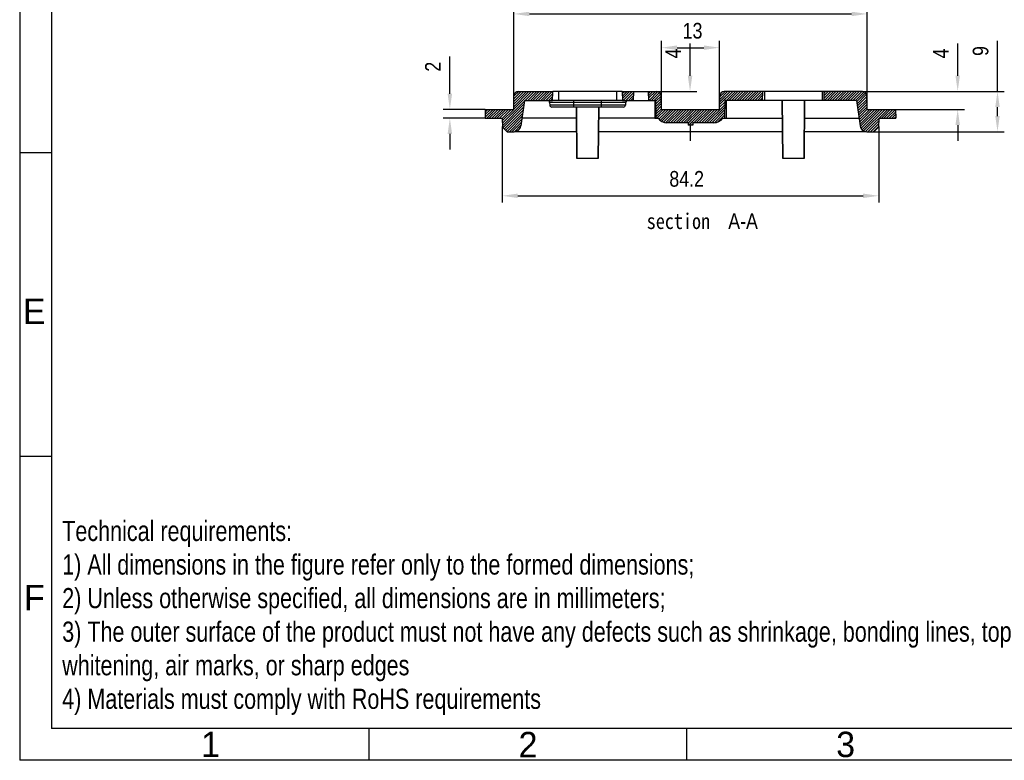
# Model space of a CAD drawing. Header units: millimetres. Extents: x 581 to 1163, y 50 to 457.
# Tile 1 of 29: x 581 to 801, y 50 to 215. Entities that reach past the tile are written whole.
import ezdxf
from ezdxf.enums import TextEntityAlignment as Align

# ---------------------------------------------------------------- set-up
doc = ezdxf.new("R2010")
doc.units = ezdxf.units.MM
doc.header["$LTSCALE"] = 30.734
doc.header["$PDMODE"] = 3
doc.header["$PDSIZE"] = 8
doc.layers.get('0').update_dxf_attribs({"linetype": 'CONTINUOUS'})
doc.layers.get('Defpoints').update_dxf_attribs({"linetype": 'CONTINUOUS'})
for name, color, linetype in [('DETAILS', 7, 'CONTINUOUS'), ('DRAFTS', 7, 'CONTINUOUS'), ('ROUNDS', 7, 'CONTINUOUS'), ('图框层', 7, 'CONTINUOUS'), ('标注层', 7, 'CONTINUOUS')]:
    doc.layers.add(name, color=color, linetype=linetype)
doc.styles.add('3', font='txt')
doc.styles.get("Standard").update_dxf_attribs({"font": 'txt', "width": 0.85})
doc.styles.add('样式 1', font='txt', dxfattribs={"width": 0.8, "height": 4})
doc.dimstyles.new('DIMSTYLE_1', dxfattribs={"dimtxt": 3.5, "dimasz": 3.5, "dimexe": 1.5, "dimexo": 0, "dimgap": 0.875, "dimtad": 1, "dimdsep": 46, "dimtxsty": 'Standard', "dimblk": '_FILLED', "dimblk1": '_FILLED', "dimblk2": '_FILLED', "dimcen": 0.09, "dimazin": 2, "dimtp": 0.3, "dimtm": 0.3, "dimtfac": 1, "dimtofl": 0, "dimtmove": 0, "dimatfit": 3, "dimldrblk": '_FILLED', "dimfxl": 1, "dimtolj": 1, "dimarcsym": 0})
doc.dimstyles.new('DIMSTYLE_2', dxfattribs={"dimtxt": 3.5, "dimasz": 3.5, "dimexe": 1.5, "dimexo": 0, "dimgap": 0.875, "dimtad": 1, "dimdsep": 46, "dimtxsty": 'Standard', "dimblk": '_FILLED', "dimblk1": '_FILLED', "dimblk2": '_FILLED', "dimcen": 0.09, "dimazin": 2, "dimtp": 0.2, "dimtm": 0.2, "dimtfac": 1, "dimtofl": 0, "dimtmove": 0, "dimatfit": 3, "dimldrblk": '_FILLED', "dimfxl": 1, "dimtolj": 1, "dimarcsym": 0})
doc.dimstyles.new('DIMSTYLE_3', dxfattribs={"dimtxt": 3.5, "dimasz": 3.5, "dimexe": 1.5, "dimexo": 0, "dimgap": 0.875, "dimtad": 1, "dimdsep": 46, "dimtxsty": 'Standard', "dimblk": '_FILLED', "dimblk1": '_FILLED', "dimblk2": '_FILLED', "dimcen": 0.09, "dimazin": 2, "dimtp": 0.1, "dimtm": 0.1, "dimtfac": 1, "dimtofl": 0, "dimtmove": 0, "dimatfit": 3, "dimldrblk": '_FILLED', "dimfxl": 1, "dimtolj": 1, "dimarcsym": 0})

# ---------------------------------------------------------------- blocks, each defined once
blk = doc.blocks.new('_FILLED')
at = {"color": 0, "linetype": 'ByBlock'}
blk.add_solid([(0, 0), (-1, 0.1428571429), (-1, -0.1428571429)], dxfattribs=at)
blk = doc.blocks.new('*D18')
at = {"color": 0, "linetype": 'Continuous', "lineweight": -2, "transparency": 16777216}
for p, q in [((677.4245955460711, 198.8206080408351), (677.4245955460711, 207.1003083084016)), ((685.3391257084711, 195.3206080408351), (675.9245955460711, 195.3206080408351)), ((685.3042155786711, 193.3206080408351), (675.9245955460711, 193.3206080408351)), ((677.4245955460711, 189.8206080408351), (677.4245955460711, 186.3206080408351))]:
    blk.add_line(p, q, dxfattribs=at)
at = {"layer": 'Defpoints', "color": 0, "linetype": 'Continuous', "transparency": 16777216}
for p in [(677.4245955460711, 195.3206080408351), (685.3391257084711, 195.3206080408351), (685.3042155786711, 193.3206080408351)]:
    blk.add_point(p, dxfattribs=at)
at = {"color": 0, "linetype": 'Continuous', "lineweight": -2, "transparency": 16777216, "xscale": 3.5, "yscale": 3.5, "zscale": 3.5}
for p, rotation in [((677.4245955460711, 195.3206080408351), 270), ((677.4245955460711, 193.3206080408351), 90)]:
    blk.add_blockref('_FILLED', p, dxfattribs=dict(at, rotation=rotation))
at = {"color": 0, "linetype": 'Continuous', "transparency": 16777216, "insert": (671.8829288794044, 203.7461416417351), "char_height": 3.5, "width": 2.975, "attachment_point": 1, "rotation": 90, "line_spacing_factor": 0.9}
blk.add_mtext('\\A1;2', dxfattribs=at)
blk = doc.blocks.new('*D19')
at = {"color": 0, "linetype": 'Continuous', "lineweight": -2, "transparency": 16777216}
for p, q in [((691.7042155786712, 195.3206080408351), (691.7042155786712, 218.145133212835)), ((770.7042155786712, 195.3206080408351), (770.7042155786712, 218.145133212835)), ((695.2042155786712, 216.645133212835), (767.2042155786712, 216.645133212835))]:
    blk.add_line(p, q, dxfattribs=at)
at = {"layer": 'Defpoints', "color": 0, "linetype": 'Continuous', "transparency": 16777216}
for p in [(770.7042155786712, 216.645133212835), (691.7042155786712, 195.3206080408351), (770.7042155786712, 195.3206080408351)]:
    blk.add_point(p, dxfattribs=at)
at = {"color": 0, "linetype": 'Continuous', "lineweight": -2, "transparency": 16777216, "xscale": 3.5, "yscale": 3.5, "zscale": 3.5, "rotation": 180}
blk.add_blockref('_FILLED', (691.7042155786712, 216.645133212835), dxfattribs=at)
at = {"color": 0, "linetype": 'Continuous', "lineweight": -2, "transparency": 16777216, "xscale": 3.5, "yscale": 3.5, "zscale": 3.5}
blk.add_blockref('_FILLED', (770.7042155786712, 216.645133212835), dxfattribs=at)
at = {"color": 0, "linetype": 'Continuous', "transparency": 16777216, "insert": (731.2042159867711, 222.1867998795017), "char_height": 3.5, "width": 5.95, "attachment_point": 2, "line_spacing_factor": 0.9}
blk.add_mtext('\\A1;79', dxfattribs=at)
blk = doc.blocks.new('*D20')
at = {"color": 0, "linetype": 'Continuous', "lineweight": -2, "transparency": 16777216}
for p, q in [((689.1042155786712, 191.4706080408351), (689.1042155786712, 174.5014168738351)), ((773.3042155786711, 191.4706080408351), (773.3042155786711, 174.5014168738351)), ((692.6042155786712, 176.0014168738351), (769.8042155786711, 176.0014168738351))]:
    blk.add_line(p, q, dxfattribs=at)
at = {"layer": 'Defpoints', "color": 0, "linetype": 'Continuous', "transparency": 16777216}
for p in [(689.1042155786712, 191.4706080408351), (773.3042155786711, 191.4706080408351), (773.3042155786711, 176.0014168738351)]:
    blk.add_point(p, dxfattribs=at)
at = {"color": 0, "linetype": 'Continuous', "lineweight": -2, "transparency": 16777216, "xscale": 3.5, "yscale": 3.5, "zscale": 3.5, "rotation": 180}
blk.add_blockref('_FILLED', (689.1042155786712, 176.0014168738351), dxfattribs=at)
at = {"color": 0, "linetype": 'Continuous', "lineweight": -2, "transparency": 16777216, "xscale": 3.5, "yscale": 3.5, "zscale": 3.5}
blk.add_blockref('_FILLED', (773.3042155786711, 176.0014168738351), dxfattribs=at)
at = {"color": 0, "linetype": 'Continuous', "transparency": 16777216, "insert": (730.3558925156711, 181.5430835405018), "char_height": 3.5, "width": 11.9, "attachment_point": 2, "line_spacing_factor": 0.9}
blk.add_mtext('\\A1;84.2', dxfattribs=at)
blk = doc.blocks.new('*D21')
at = {"color": 0, "linetype": 'Continuous', "lineweight": -2, "transparency": 16777216}
for p, q in [((790.9332836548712, 202.8206080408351), (790.9332836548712, 210.0539413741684)), ((769.6516980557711, 199.3206080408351), (792.4332836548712, 199.3206080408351)), ((777.0693054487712, 195.3206080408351), (792.4332836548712, 195.3206080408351)), ((790.9332836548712, 191.8206080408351), (790.9332836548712, 188.3206080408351))]:
    blk.add_line(p, q, dxfattribs=at)
at = {"layer": 'Defpoints', "color": 0, "linetype": 'Continuous', "transparency": 16777216}
for p in [(769.6516980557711, 199.3206080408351), (777.0693054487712, 195.3206080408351), (790.9332836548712, 195.3206080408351)]:
    blk.add_point(p, dxfattribs=at)
at = {"color": 0, "linetype": 'Continuous', "lineweight": -2, "transparency": 16777216, "xscale": 3.5, "yscale": 3.5, "zscale": 3.5}
for p, rotation in [((790.9332836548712, 199.3206080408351), 270), ((790.9332836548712, 195.3206080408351), 90)]:
    blk.add_blockref('_FILLED', p, dxfattribs=dict(at, rotation=rotation))
at = {"color": 0, "linetype": 'Continuous', "transparency": 16777216, "insert": (785.3916169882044, 206.6997747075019), "char_height": 3.5, "width": 2.975, "attachment_point": 1, "rotation": 90, "line_spacing_factor": 0.9}
blk.add_mtext('\\A1;4', dxfattribs=at)
blk = doc.blocks.new('*D22')
at = {"color": 0, "linetype": 'Continuous', "lineweight": -2, "transparency": 16777216}
for p, q in [((799.8293200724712, 199.3206080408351), (799.8293200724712, 210.6054013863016)), ((769.6516980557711, 199.3206080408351), (801.3293200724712, 199.3206080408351)), ((799.8293200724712, 193.8206080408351), (799.8293200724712, 195.8206080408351)), ((772.1542155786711, 190.3206080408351), (801.3293200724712, 190.3206080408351))]:
    blk.add_line(p, q, dxfattribs=at)
at = {"layer": 'Defpoints', "color": 0, "linetype": 'Continuous', "transparency": 16777216}
for p in [(769.6516980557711, 199.3206080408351), (772.1542155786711, 190.3206080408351), (799.8293200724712, 190.3206080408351)]:
    blk.add_point(p, dxfattribs=at)
at = {"color": 0, "linetype": 'Continuous', "lineweight": -2, "transparency": 16777216, "xscale": 3.5, "yscale": 3.5, "zscale": 3.5}
for p, rotation in [((799.8293200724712, 199.3206080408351), 90), ((799.8293200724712, 190.3206080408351), 270)]:
    blk.add_blockref('_FILLED', p, dxfattribs=dict(at, rotation=rotation))
at = {"color": 0, "linetype": 'Continuous', "transparency": 16777216, "insert": (794.2876534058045, 207.2512347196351), "char_height": 3.5, "width": 2.975, "attachment_point": 1, "rotation": 90, "line_spacing_factor": 0.9}
blk.add_mtext('\\A1;9', dxfattribs=at)
blk = doc.blocks.new('*D23')
at = {"color": 0, "linetype": 'Continuous', "lineweight": -2, "transparency": 16777216}
for p, q in [((731.1091237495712, 202.8206080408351), (731.1091237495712, 210.0539413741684)), ((718.5542155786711, 199.3206080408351), (732.6091237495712, 199.3206080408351)), ((724.7042155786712, 195.3206080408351), (732.6091237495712, 195.3206080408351)), ((731.1091237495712, 191.8206080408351), (731.1091237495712, 188.3206080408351))]:
    blk.add_line(p, q, dxfattribs=at)
at = {"layer": 'Defpoints', "color": 0, "linetype": 'Continuous', "transparency": 16777216}
for p in [(718.5542155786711, 199.3206080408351), (731.1091237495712, 199.3206080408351), (724.7042155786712, 195.3206080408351)]:
    blk.add_point(p, dxfattribs=at)
at = {"color": 0, "linetype": 'Continuous', "lineweight": -2, "transparency": 16777216, "xscale": 3.5, "yscale": 3.5, "zscale": 3.5}
for p, rotation in [((731.1091237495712, 199.3206080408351), 270), ((731.1091237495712, 195.3206080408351), 90)]:
    blk.add_blockref('_FILLED', p, dxfattribs=dict(at, rotation=rotation))
at = {"color": 0, "linetype": 'Continuous', "transparency": 16777216, "insert": (725.5674570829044, 206.6997747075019), "char_height": 3.5, "width": 2.975, "attachment_point": 1, "rotation": 90, "line_spacing_factor": 0.9}
blk.add_mtext('\\A1;4', dxfattribs=at)
blk = doc.blocks.new('*D24')
at = {"color": 0, "linetype": 'Continuous', "lineweight": -2, "transparency": 16777216}
for p, q in [((724.7042155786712, 195.3206080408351), (724.7042155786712, 210.6042019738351)), ((728.2042155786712, 209.1042019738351), (734.2042155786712, 209.1042019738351)), ((737.7042155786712, 195.3206080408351), (737.7042155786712, 210.6042019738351))]:
    blk.add_line(p, q, dxfattribs=at)
at = {"layer": 'Defpoints', "color": 0, "linetype": 'Continuous', "transparency": 16777216}
for p in [(737.7042155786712, 209.1042019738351), (724.7042155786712, 195.3206080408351), (737.7042155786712, 195.3206080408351)]:
    blk.add_point(p, dxfattribs=at)
at = {"color": 0, "linetype": 'Continuous', "lineweight": -2, "transparency": 16777216, "xscale": 3.5, "yscale": 3.5, "zscale": 3.5, "rotation": 180}
blk.add_blockref('_FILLED', (724.7042155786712, 209.1042019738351), dxfattribs=at)
at = {"color": 0, "linetype": 'Continuous', "lineweight": -2, "transparency": 16777216, "xscale": 3.5, "yscale": 3.5, "zscale": 3.5}
blk.add_blockref('_FILLED', (737.7042155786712, 209.1042019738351), dxfattribs=at)
at = {"color": 0, "linetype": 'Continuous', "transparency": 16777216, "insert": (731.6690624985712, 214.6458686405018), "char_height": 3.5, "width": 5.95, "attachment_point": 2, "line_spacing_factor": 0.9}
blk.add_mtext('\\A1;13', dxfattribs=at)

msp = doc.modelspace()

# ---------------------------------------------------------------- hatches: boundary and pattern name
at = {"linetype": 'Continuous'}
h = msp.add_hatch(dxfattribs=at)
h.set_pattern_fill('ANSI31', color=2, style=0, pattern_type=2)
h.set_pattern_definition([(45, (731.2042155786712, 193.3206080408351), (-0.2882939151, 0.2882939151), [])])
edge = h.paths.add_edge_path()
edge.add_line((685.3042155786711, 193.3206080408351), (689.1042155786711, 193.3206080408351))
edge.add_line((685.3391257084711, 195.3206080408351), (685.3042155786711, 193.3206080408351))
edge.add_line((685.3391257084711, 195.3206080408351), (691.7042155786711, 195.3206080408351))
edge.add_line((691.7042155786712, 195.3206080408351), (691.7568854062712, 198.3380604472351))
edge.add_arc((692.7567331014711, 198.3206080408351), 1, 90, 179)
edge.add_line((692.7567331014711, 199.3206080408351), (700.4557762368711, 199.3206080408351))
edge.add_line((700.3858520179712, 197.3206080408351), (700.4557762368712, 199.3206080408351))
edge.add_line((694.1042155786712, 197.3206080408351), (700.3858520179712, 197.3206080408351))
edge.add_line((694.1042155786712, 197.3206080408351), (693.3019017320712, 191.6118483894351))
edge.add_arc((691.8164996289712, 191.8206080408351), 1.5, 270, 351.9999999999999)
edge.add_line((690.2542155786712, 190.3206080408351), (691.8164996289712, 190.3206080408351))
edge.add_line((690.2542155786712, 190.3206080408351), (689.2065321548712, 191.3682914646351))
edge.add_line((689.1042155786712, 193.3206080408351), (689.2065321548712, 191.3682914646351))
edge = h.paths.add_edge_path()
edge.add_line((723.5391257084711, 193.3206080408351), (723.9542155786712, 193.3206080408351))
edge.add_line((723.5391257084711, 193.3206080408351), (723.4693054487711, 197.3206080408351))
edge.add_line((721.9240571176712, 197.3206080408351), (723.4693054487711, 197.3206080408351))
edge.add_line((721.9240571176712, 197.3206080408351), (721.8542155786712, 199.3206080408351))
edge.add_line((721.8542155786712, 199.3206080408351), (723.6516980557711, 199.3206080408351))
edge.add_arc((723.6516980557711, 198.3206080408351), 1, 361, 450, ccw=False)
edge.add_line((724.7042155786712, 195.3206080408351), (724.6515457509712, 198.3380604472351))
edge.add_line((724.7042155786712, 195.3206080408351), (737.7042155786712, 195.3206080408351))
edge.add_line((737.7042155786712, 195.3206080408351), (737.7568854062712, 198.3380604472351))
edge.add_arc((738.7567331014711, 198.3206080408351), 1, 90, 179)
edge.add_line((747.3542155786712, 199.3206080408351), (738.7567331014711, 199.3206080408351))
edge.add_line((747.2843740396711, 197.3206080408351), (747.3542155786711, 199.3206080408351))
edge.add_line((747.2843740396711, 197.3206080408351), (738.939125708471, 197.3206080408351))
edge.add_line((738.8693054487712, 193.3206080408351), (738.9391257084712, 197.3206080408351))
edge.add_line((738.4542155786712, 193.3206080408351), (738.8693054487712, 193.3206080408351))
edge.add_arc((736.4542155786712, 194.8206080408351), 2.5, 270, 323.1301023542)
edge.add_line((736.4542155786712, 192.3206080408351), (731.7129431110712, 192.3206080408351))
edge.add_line((731.7129431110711, 192.3206080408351), (731.7042155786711, 191.8206080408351))
edge.add_line((731.7042155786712, 191.8206080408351), (730.7042155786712, 191.8206080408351))
edge.add_line((730.6954880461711, 192.3206080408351), (730.7042155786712, 191.8206080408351))
edge.add_line((730.6954880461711, 192.3206080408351), (725.9542155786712, 192.3206080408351))
edge.add_arc((725.9542155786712, 194.8206080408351), 2.5, 576.8698976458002, 630, ccw=False)
edge = h.paths.add_edge_path()
edge.add_line((773.3042155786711, 193.3206080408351), (777.1042155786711, 193.3206080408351))
edge.add_line((773.3042155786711, 193.3206080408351), (773.2018990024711, 191.3682914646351))
edge.add_line((772.1542155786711, 190.3206080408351), (773.2018990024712, 191.3682914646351))
edge.add_line((770.5919315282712, 190.3206080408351), (772.1542155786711, 190.3206080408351))
edge.add_arc((770.5919315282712, 191.8206080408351), 1.5, 548, 630, ccw=False)
edge.add_line((768.3042155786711, 197.3206080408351), (769.1065294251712, 191.6118483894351))
edge.add_line((768.3042155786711, 197.3206080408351), (761.1240571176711, 197.3206080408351))
edge.add_line((761.1240571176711, 197.3206080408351), (761.0542155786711, 199.3206080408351))
edge.add_line((769.6516980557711, 199.3206080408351), (761.0542155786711, 199.3206080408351))
edge.add_arc((769.6516980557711, 198.3206080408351), 1, 361, 450, ccw=False)
edge.add_line((770.7042155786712, 195.3206080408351), (770.6515457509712, 198.3380604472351))
edge.add_line((770.7042155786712, 195.3206080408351), (777.0693054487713, 195.3206080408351))
edge.add_line((777.0693054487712, 195.3206080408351), (777.1042155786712, 193.3206080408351))
edge = h.paths.add_edge_path()
edge.add_line((715.9526549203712, 199.3206080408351), (718.5542155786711, 199.3206080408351))
edge.add_line((718.4843740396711, 197.3206080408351), (718.5542155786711, 199.3206080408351))
edge.add_line((716.0225791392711, 197.3206080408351), (718.4843740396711, 197.3206080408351))
edge.add_line((715.9526549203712, 199.3206080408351), (716.0225791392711, 197.3206080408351))

# ---------------------------------------------------------------- linework, layer by layer
at = {"color": 7, "linetype": 'Continuous'}
for p, q in [((691.7042155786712, 195.3206080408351), (691.7568854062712, 198.3380604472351)), ((692.7567331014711, 199.3206080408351), (700.4557762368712, 199.3206080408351)), ((700.3858520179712, 197.3206080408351), (700.4557762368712, 199.3206080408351)), ((715.9526549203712, 199.3206080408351), (723.6516980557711, 199.3206080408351)), ((715.9526549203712, 199.3206080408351), (716.0225791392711, 197.3206080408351)), ((718.4843740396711, 197.3206080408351), (718.5542155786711, 199.3206080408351)), ((721.9240571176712, 197.3206080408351), (721.8542155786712, 199.3206080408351)), ((724.7042155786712, 195.3206080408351), (724.6515457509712, 198.3380604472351)), ((737.7042155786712, 195.3206080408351), (737.7568854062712, 198.3380604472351)), ((747.3542155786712, 199.3206080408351), (738.7567331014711, 199.3206080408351)), ((747.2843740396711, 197.3206080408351), (747.3542155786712, 199.3206080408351)), ((769.6516980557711, 199.3206080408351), (761.0542155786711, 199.3206080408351)), ((761.1240571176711, 197.3206080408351), (761.0542155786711, 199.3206080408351)), ((770.7042155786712, 195.3206080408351), (770.6515457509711, 198.3380604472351)), ((694.1042155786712, 197.3206080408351), (693.3019017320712, 191.6118483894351)), ((694.1042155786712, 197.3206080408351), (700.3858520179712, 197.3206080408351)), ((716.0225791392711, 197.3206080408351), (723.4693054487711, 197.3206080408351)), ((716.7093830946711, 196.8467760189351), (716.6804363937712, 196.2944400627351)), ((723.2042155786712, 197.3206080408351), (723.2042155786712, 193.3206080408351)), ((723.5391257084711, 193.3206080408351), (723.4693054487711, 197.3206080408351)), ((738.8693054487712, 193.3206080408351), (738.9391257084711, 197.3206080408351)), ((747.2843740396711, 197.3206080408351), (738.9391257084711, 197.3206080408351)), ((739.2042155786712, 197.3206080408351), (739.2042155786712, 193.3206080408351)), ((751.7042155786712, 197.3206080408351), (751.8176648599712, 184.3206080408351)), ((756.7042155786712, 197.3206080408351), (756.5907662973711, 184.3206080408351)), ((768.3042155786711, 197.3206080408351), (761.1240571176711, 197.3206080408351)), ((768.3042155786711, 197.3206080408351), (769.1065294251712, 191.6118483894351)), ((685.3391257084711, 195.3206080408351), (685.3042155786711, 193.3206080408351)), ((685.3391257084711, 195.3206080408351), (691.7042155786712, 195.3206080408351)), ((716.1811216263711, 195.8206080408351), (700.2373095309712, 195.8206080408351)), ((705.7173058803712, 195.8206080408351), (705.8176648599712, 184.3206080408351)), ((710.6911252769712, 195.8206080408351), (710.5907662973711, 184.3206080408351)), ((724.7042155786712, 195.3206080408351), (737.7042155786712, 195.3206080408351)), ((770.7042155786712, 195.3206080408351), (777.0693054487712, 195.3206080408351)), ((777.0693054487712, 195.3206080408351), (777.1042155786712, 193.3206080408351)), ((685.3042155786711, 193.3206080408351), (689.1042155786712, 193.3206080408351)), ((689.1042155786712, 193.3206080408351), (689.2065321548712, 191.3682914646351)), ((723.2042155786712, 193.3206080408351), (723.9542155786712, 193.3206080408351)), ((730.6954880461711, 192.3206080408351), (725.9542155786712, 192.3206080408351)), ((730.6954880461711, 192.3206080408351), (730.7042155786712, 191.8206080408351)), ((731.7042155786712, 191.8206080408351), (730.7042155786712, 191.8206080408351)), ((731.7129431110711, 192.3206080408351), (731.7042155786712, 191.8206080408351)), ((736.4542155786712, 192.3206080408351), (731.7129431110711, 192.3206080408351)), ((738.4542155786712, 193.3206080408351), (739.2042155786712, 193.3206080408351)), ((773.3042155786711, 193.3206080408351), (773.2018990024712, 191.3682914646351)), ((773.3042155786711, 193.3206080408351), (777.1042155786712, 193.3206080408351)), ((690.2542155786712, 190.3206080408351), (689.2065321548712, 191.3682914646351)), ((690.2542155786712, 190.3206080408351), (691.8164996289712, 190.3206080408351)), ((770.5919315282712, 190.3206080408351), (772.1542155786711, 190.3206080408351)), ((772.1542155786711, 190.3206080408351), (773.2018990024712, 191.3682914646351))]:
    msp.add_line(p, q, dxfattribs=at)
for centre, radius, start, end in [((692.7567331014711, 198.3206080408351), 1, 90, 178.9999999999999), ((723.6516980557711, 198.3206080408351), 1, 1.000000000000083, 90), ((738.7567331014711, 198.3206080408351), 1, 90, 178.9999999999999), ((769.6516980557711, 198.3206080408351), 1, 1.000000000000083, 90), ((699.2097332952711, 196.8206080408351), 0.5, 3.000000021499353, 79.12500000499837), ((716.1811216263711, 196.3206080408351), 0.5, 270, 356.9999999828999), ((717.2086978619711, 196.8206080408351), 0.5, 98.49129837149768, 176.9999999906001), ((691.8164996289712, 191.8206080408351), 1.5, 270, 351.999999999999), ((725.9542155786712, 194.8206080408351), 2.5, 216.8698976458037, 270), ((736.4542155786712, 194.8206080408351), 2.5, 270, 323.1301023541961), ((770.5919315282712, 191.8206080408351), 1.5, 188.000000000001, 270)]:
    msp.add_arc(centre, radius, start, end, dxfattribs=at)
at = {"layer": 'DRAFTS', "color": 7, "linetype": 'Continuous'}
for p, q in [((715.9542155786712, 199.3206080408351), (700.4542155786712, 199.3206080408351)), ((701.7042155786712, 199.3206080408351), (701.7042155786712, 197.3206080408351)), ((714.7042155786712, 199.3206080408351), (714.7042155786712, 197.3206080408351)), ((761.0542155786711, 199.3206080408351), (747.3542155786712, 199.3206080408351)), ((747.7542155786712, 199.3206080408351), (747.7542155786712, 197.3206080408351)), ((760.6542155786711, 199.3206080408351), (760.6542155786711, 197.3206080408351)), ((716.0225791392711, 197.3206080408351), (700.3858520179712, 197.3206080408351)), ((761.1240571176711, 197.3206080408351), (747.2843740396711, 197.3206080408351)), ((751.8176648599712, 184.3206080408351), (751.7042155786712, 197.3206080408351)), ((756.5907662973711, 184.3206080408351), (756.7042155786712, 197.3206080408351)), ((705.8176648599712, 184.3206080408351), (705.7173058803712, 195.8206080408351)), ((710.5907662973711, 184.3206080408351), (710.6911252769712, 195.8206080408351)), ((705.7391230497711, 193.3206080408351), (693.5420522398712, 193.3206080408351)), ((723.2042155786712, 193.3206080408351), (710.6693081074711, 193.3206080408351)), ((739.2042155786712, 193.3206080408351), (751.7391230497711, 193.3206080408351)), ((756.6693081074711, 193.3206080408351), (768.8663789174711, 193.3206080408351)), ((705.7653036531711, 190.3206080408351), (692.0301904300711, 190.3206080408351)), ((692.6042155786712, 190.5461903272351), (692.6042155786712, 190.3206080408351)), ((751.7653036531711, 190.3206080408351), (710.6431275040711, 190.3206080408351)), ((770.3782407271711, 190.3206080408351), (756.6431275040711, 190.3206080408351)), ((769.8042155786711, 190.5461903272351), (769.8042155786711, 190.3206080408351)), ((710.5907662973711, 184.3206080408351), (705.8176648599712, 184.3206080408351)), ((756.5907662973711, 184.3206080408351), (751.8176648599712, 184.3206080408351))]:
    msp.add_line(p, q, dxfattribs=at)
at = {"layer": 'ROUNDS', "color": 7, "linetype": 'Continuous'}
for p, q in [((699.7090480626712, 196.8467760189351), (699.7379947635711, 196.2944400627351)), ((716.7093830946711, 196.8467760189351), (699.7090480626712, 196.8467760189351)), ((716.6804363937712, 196.2944400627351), (699.7379947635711, 196.2944400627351)), ((705.1342155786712, 195.8206080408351), (705.1342155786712, 197.3206080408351)), ((711.2842155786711, 195.8206080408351), (711.2842155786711, 197.3206080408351)), ((716.7093830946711, 196.8467760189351), (716.6804363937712, 196.2944400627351)), ((716.1811216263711, 195.8206080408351), (700.2373095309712, 195.8206080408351))]:
    msp.add_line(p, q, dxfattribs=at)
for centre, start, end in [((699.2097332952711, 196.8206080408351), 3.00000000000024, 79.12500000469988), ((700.2373095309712, 196.3206080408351), 183.0000000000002, 270), ((716.1811216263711, 196.3206080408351), 270, 356.9999999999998), ((717.2086978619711, 196.8206080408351), 111.7500000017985, 176.9999999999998)]:
    msp.add_arc(centre, 0.5, start, end, dxfattribs=at)
at = {"layer": '图框层', "color": 0}
for p, q in [((588.4190522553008, 450.2640539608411), (588.4190522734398, 57.00572950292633)), ((581.2776779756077, 117.7878674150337), (588.4190522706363, 117.7878674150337)), ((1156.301109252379, 57.00572952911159), (588.4190522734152, 57.00572950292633)), ((659.4043093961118, 49.86435525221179), (659.4043093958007, 57.00572953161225)), ((730.3895665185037, 49.8643552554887), (730.3895665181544, 57.00572953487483)), ((1163.442483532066, 49.86435525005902), (581.2776779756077, 49.86435525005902))]:
    msp.add_line(p, q, dxfattribs=at)
at = {"layer": '图框层'}
msp.add_line((581.2776779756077, 185.7113795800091), (588.4190522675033, 185.7113795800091), dxfattribs=at)
at = {"layer": '标注层', "color": 0}
msp.add_line((581.2776779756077, 457.405428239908), (581.2776779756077, 49.86435525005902), dxfattribs=at)

# ---------------------------------------------------------------- texts
at = {"layer": 'DETAILS', "color": 2, "linetype": 'Continuous', "insert": (746.2755294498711, 172.0846844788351), "char_height": 3.5, "width": 46.23760030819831, "attachment_point": 3, "line_spacing_factor": 0.9}
msp.add_mtext('{\\fSimSun|b0|i0|c134|p2;section  }A-A', dxfattribs=at)
at = {"layer": '图框层', "color": 0, "style": '3'}
for s, p in [('E', (584.5402582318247, 150.1839467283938)), ('F', (584.5402582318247, 86.21913761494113)), ('1', (623.9116808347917, 53.41361810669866)), ('2', (694.8969379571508, 53.41361810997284)), ('3', (765.8821950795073, 53.41361811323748))]:
    msp.add_text(s, height=5.678820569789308, rotation=2.709730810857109e-09, dxfattribs=at).set_placement(p, align=Align.MIDDLE)
at = {"layer": '图框层', "color": 0, "insert": (590.782595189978, 103.3646118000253), "char_height": 4.500000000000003, "width": 232.0938237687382, "attachment_point": 1, "style": '样式 1'}
msp.add_mtext('Technical requirements:^J1) All dimensions in the figure refer only to the formed dimensions;^J2) Unless otherwise specified, all dimensions are in millimeters;^J3) The outer surface of the product must not have any defects such as shrinkage, bonding lines, top whitening, air marks, or sharp edges^J4) Materials must comply with RoHS requirements', dxfattribs=at)

# ---------------------------------------------------------------- dimensions: what is measured, and where the dimension line sits
at = {"color": 2, "linetype": 'Continuous'}
for base, p1, p2, dimstyle, picture, middle in [((770.7042155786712, 216.645133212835), (691.7042155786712, 195.3206080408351), (770.7042155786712, 195.3206080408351), 'DIMSTYLE_1', '*D19', (731.2042159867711, 216.645133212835)), ((737.7042155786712, 209.1042019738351), (724.7042155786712, 195.3206080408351), (737.7042155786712, 195.3206080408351), 'DIMSTYLE_2', '*D24', (731.6690624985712, 209.1042019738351)), ((773.3042155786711, 176.0014168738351), (689.1042155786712, 191.4706080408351), (773.3042155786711, 191.4706080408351), 'DIMSTYLE_1', '*D20', (730.3558925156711, 176.0014168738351))]:
    dim = msp.add_linear_dim(base=base, p1=p1, p2=p2, dimstyle=dimstyle, dxfattribs=at)
    dim.commit()
    dim.dimension.update_dxf_attribs({"geometry": picture, "text_midpoint": middle, "dimtype": 160})
for base, p1, p2, angle, dimstyle, picture, middle in [((731.1091237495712, 199.3206080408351), (724.7042155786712, 195.3206080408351), (718.5542155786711, 199.3206080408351), 90, 'DIMSTYLE_3', '*D23', (731.1091237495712, 208.1872747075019)), ((799.8293200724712, 190.3206080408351), (769.6516980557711, 199.3206080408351), (772.1542155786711, 190.3206080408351), 270, 'DIMSTYLE_2', '*D22', (799.8293200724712, 208.7387347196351)), ((790.9332836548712, 195.3206080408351), (769.6516980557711, 199.3206080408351), (777.0693054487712, 195.3206080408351), 270, 'DIMSTYLE_3', '*D21', (790.9332836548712, 208.1872747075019)), ((677.4245955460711, 195.3206080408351), (685.3042155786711, 193.3206080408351), (685.3391257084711, 195.3206080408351), 90, 'DIMSTYLE_3', '*D18', (677.4245955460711, 205.2336416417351))]:
    dim = msp.add_linear_dim(base=base, p1=p1, p2=p2, angle=angle, dimstyle=dimstyle, dxfattribs=at)
    dim.commit()
    dim.dimension.update_dxf_attribs({"geometry": picture, "text_midpoint": middle, "dimtype": 160})

doc.saveas('drawing.dxf')
